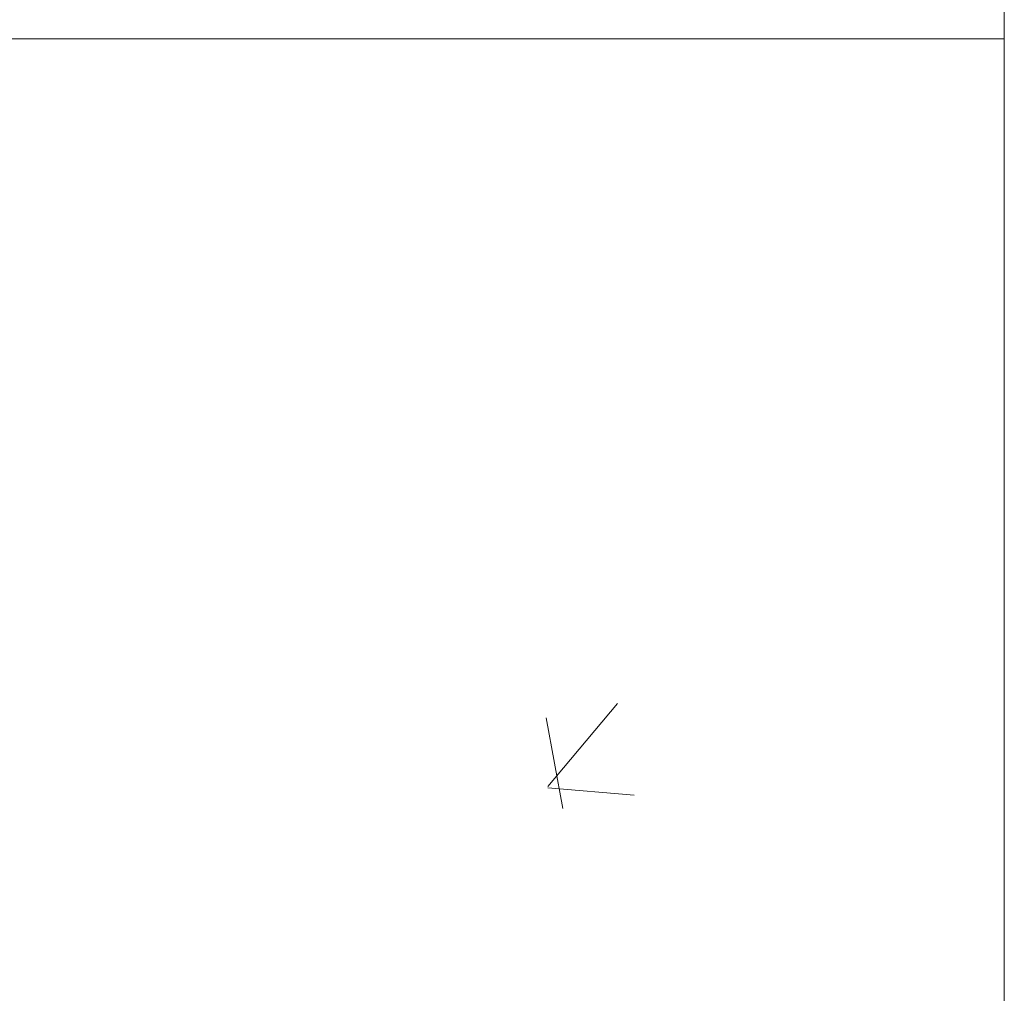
# Model space of a CAD drawing. Header units: feet. Extents: x 8 to 127, y 6 to 90.
# Tile 115 of 256: x 39.617 to 39.79, y 50.232 to 50.403. Entities that reach past the tile are written whole.
import ezdxf

# ---------------------------------------------------------------- set-up
doc = ezdxf.new("R2010")
doc.units = ezdxf.units.FT
doc.header["$MEASUREMENT"] = 0
for name, color, linetype in [('Alvenaria', 7, 'Continuous'), ('MOBILIÁRIO2', 250, 'Continuous'), ('NO ESPESSURA', 250, 'Continuous')]:
    doc.layers.add(name, color=color, linetype=linetype)

msp = doc.modelspace()

# ---------------------------------------------------------------- linework, layer by layer
at = {"layer": 'Alvenaria', "lineweight": 5}
msp.add_line((39.79022, 50.02504), (39.79022, 51.40004), dxfattribs=at)
at = {"layer": 'MOBILIÁRIO2', "lineweight": 5}
msp.add_line((38.29022, 50.40004), (39.79022, 50.40004), dxfattribs=at)
at = {"layer": 'NO ESPESSURA', "linetype": 'Continuous', "lineweight": 5}
for p, q in [((39.70997, 50.2685), (39.72222, 50.28309)), ((39.71257, 50.26463), (39.70963, 50.28055)), ((39.70995, 50.26828), (39.72513, 50.26695))]:
    msp.add_line(p, q, dxfattribs=at)

doc.saveas('drawing.dxf')
